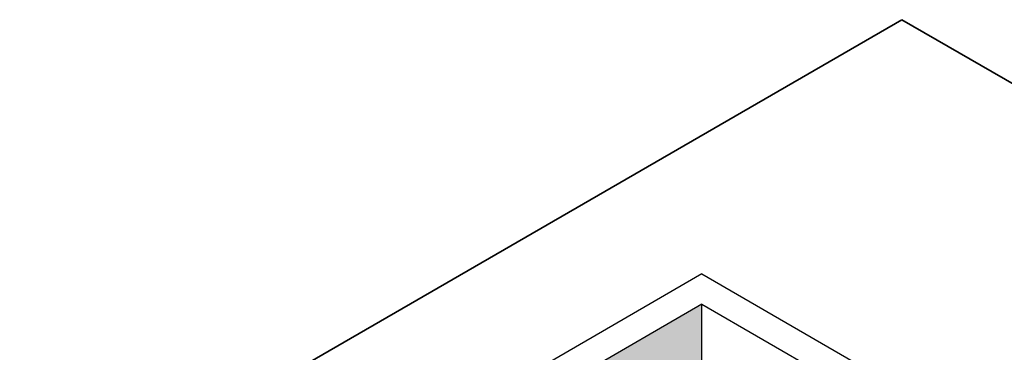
# Model space of a CAD drawing. Header units: millimetres. Extents: x 222 to 2461, y -1493 to 72.
# Tile 20 of 27: x 1100 to 1426, y -456 to -346. Entities that reach past the tile are written whole.
import ezdxf

# ---------------------------------------------------------------- set-up
doc = ezdxf.new("R2010")
doc.units = ezdxf.units.MM
doc.layers.add('effekte', color=7, linetype='Continuous')
doc.layers.add('gebäude', color=8, linetype='Continuous')
doc.layers.add('Entleerung', color=74, linetype='Continuous', lineweight=35)

msp = doc.modelspace()

# ---------------------------------------------------------------- hatches: boundary and pattern name
at = {"layer": 'effekte'}
h = msp.add_hatch(color=9, dxfattribs=at)
h.set_gradient(color1=(201, 200, 192), color2=(242, 242, 242), rotation=330, tint=1, name='CURVED')
edge = h.paths.add_edge_path()
edge.add_line((1325.89, -559.41), (1325.89, -439.67))
edge.add_line((1325.89, -439.67), (1172.33, -528.33))
edge.add_line((1172.33, -528.33), (1172.33, -611.55))
edge.add_line((1172.33, -611.55), (1136.51, -632.23))
edge.add_ellipse((1133.08, -634.22), major_axis=(2.43, 4.22), ratio=0.573854, start_angle=134.826, end_angle=314.826, ccw=False)
edge.add_line((1129.65, -636.22), (1129.63, -636.21))
edge.add_line((1129.63, -636.21), (1083.43, -662.88))
edge.add_ellipse((1080, -664.86), major_axis=(2.43, 4.22), ratio=0.573854, start_angle=134.826, end_angle=314.826, ccw=False)
edge.add_line((1076.57, -666.86), (1076.55, -666.85))
edge.add_line((1076.55, -666.85), (1026.74, -695.61))
edge.add_line((1026.74, -695.61), (1026.74, -612.38))
edge.add_line((1026.74, -612.38), (805.31, -740.22))
edge.add_line((805.31, -740.22), (909.01, -800.09))
edge.add_line((909.01, -800.09), (1325.89, -559.41))

# ---------------------------------------------------------------- linework, layer by layer
at = {"layer": 'Entleerung'}
for p, q in [((1391.96, -345.68), (905.25, -626.68)), ((1691.07, -518.37), (1391.96, -345.68))]:
    msp.add_line(p, q, dxfattribs=at)
at = {"layer": 'gebäude'}
for p, q in [((1325.89, -429.67), (1163.67, -523.33)), ((1325.89, -429.67), (1419.97, -483.99)), ((1325.89, -439.67), (1172.33, -528.33)), ((1325.89, -559.41), (1325.89, -439.67)), ((1325.89, -439.67), (1411.31, -488.99))]:
    msp.add_line(p, q, dxfattribs=at)

doc.saveas('drawing.dxf')
